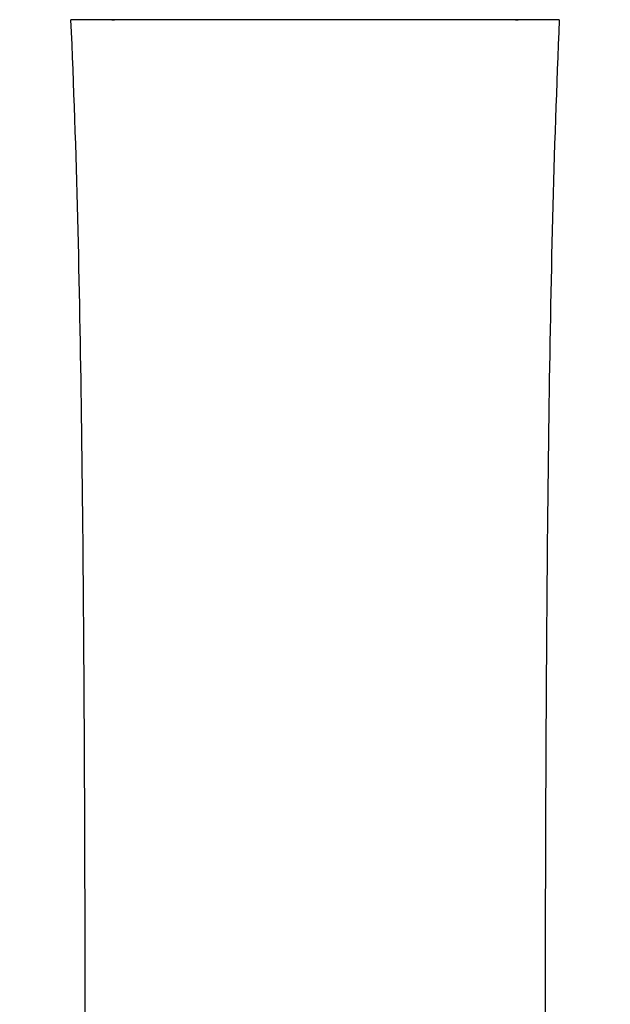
# Model space of a CAD drawing. Header units: millimetres. Extents: x 11 to 407, y 12 to 285.
# Tile 6 of 50: x 68 to 82, y 110 to 133. Entities that reach past the tile are written whole.
import ezdxf

# ---------------------------------------------------------------- set-up
doc = ezdxf.new("R2010")
doc.units = ezdxf.units.MM
doc.header["$LTSCALE"] = 23.1
doc.layers.get('0').update_dxf_attribs({"linetype": 'CONTINUOUS'})

msp = doc.modelspace()

# ---------------------------------------------------------------- linework, layer by layer
at = {"color": 7, "linetype": 'Continuous'}
msp.add_line((80.8316, 132.9221), (69.3123, 132.9221), dxfattribs=at)
for centre, start, end in [((70.282, 133.3721), 270, 278.17269), ((79.862, 133.3721), 261.82731, 270)]:
    msp.add_arc(centre, 0.45, start, end, dxfattribs=at)
for points in [[(69.3121, 132.9221), (69.4493, 129.807), (69.5576, 124.9511), (69.6208, 118.1541), (69.6456, 112.395), (69.6503, 107.3336), (69.6374, 103.2107), (69.6106, 100.2321), (69.5545, 97.4261), (69.4523, 95.1829), (69.2674, 93.3923), (69.0312, 91.8778), (68.6456, 90.0293), (68.3092, 88.6732), (68.1106, 87.9021)], [(80.8318, 132.9221), (80.6946, 129.807), (80.5863, 124.9511), (80.5232, 118.1541), (80.4984, 112.395), (80.4937, 107.3336), (80.5065, 103.2107), (80.5334, 100.2321), (80.5894, 97.4261), (80.6917, 95.1829), (80.8765, 93.3923), (81.1127, 91.8778), (81.4983, 90.0293), (81.8347, 88.6732), (82.0333, 87.9021)]]:
    msp.add_open_spline(points, degree=3, knots=[0, 0, 0, 0, 0.2071561, 0.3226151, 0.4515789, 0.5897604, 0.6588636, 0.725482, 0.7876467, 0.8453208, 0.8745917, 0.9071904, 0.947105, 1, 1, 1, 1], dxfattribs=at)

doc.saveas('drawing.dxf')
